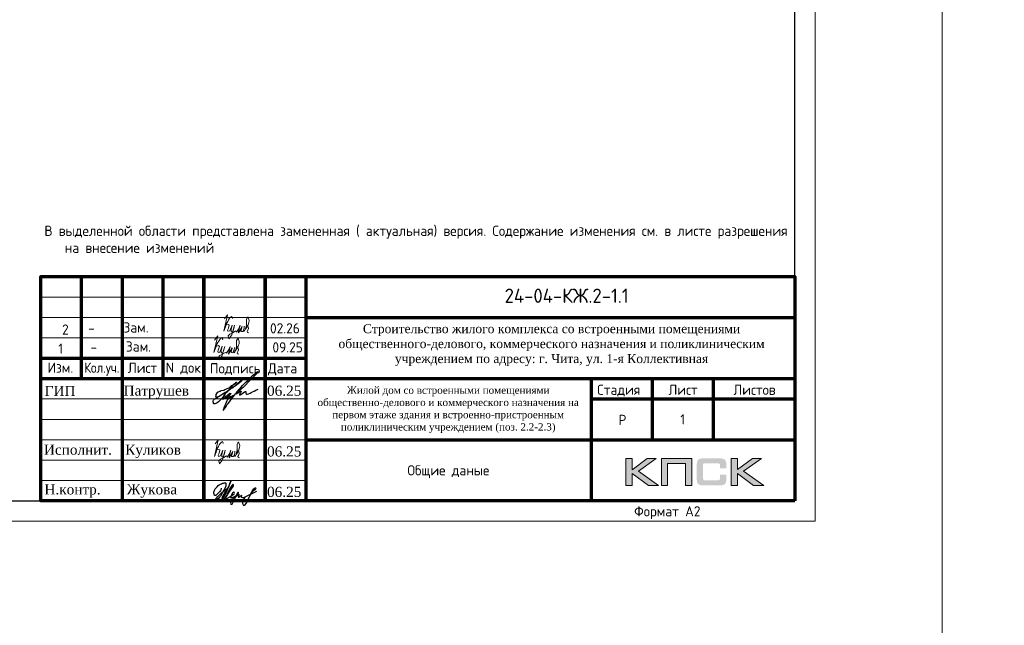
# Model space of a CAD drawing. Header units: millimetres. Extents: x 376598 to 1249954, y -318491 to -22134.
# Tile 17 of 256: x 416478 to 440637, y -153940 to -139090. Entities that reach past the tile are written whole.
import ezdxf
from ezdxf.enums import TextEntityAlignment as Align

# ---------------------------------------------------------------- set-up
doc = ezdxf.new("R2010")
doc.units = ezdxf.units.MM
for name, color, linetype in [('PDF _S_NET_PROFILE_AXIS', 7, 'Continuous'), ('PDF7_Text', 7, 'Continuous'), ('PDF8_Text', 7, 'Continuous'), ('Рамка печать', 7, 'Continuous'), ('ТОЛСТЫЕ_ОСНОВНЫЕ', 6, 'Continuous')]:
    doc.layers.add(name, color=color, linetype=linetype)
for name, color, linetype, lineweight in [('Выноски', 20, 'Continuous', 20), ('Каркасы ригель', 3, 'Continuous', 0), ('размер', 1, 'Continuous', 25), ('Рамка', 7, 'Continuous', 70), ('Текст', 7, 'Continuous', 25), ('ТОНКИЕ', 7, 'Continuous', 9)]:
    doc.layers.add(name, color=color, linetype=linetype, lineweight=lineweight)
doc.styles.add('GOST-2.304_Type-B', font='GOST_Common.ttf')
doc.styles.add('PDF Times New Roman', font='times.ttf')
doc.styles.add('style1', font='GOST_Common.ttf', dxfattribs={"height": 500})
doc.styles.add('ГОСТ', font='GOST_Common.ttf')

# ---------------------------------------------------------------- blocks, each defined once
blk = doc.blocks.new('*U57')
at = {"layer": 'ТОЛСТЫЕ_ОСНОВНЫЕ', "color": 6}
blk.add_lwpolyline([(20, 5), (589, 5), (589, 415), (20, 415)], close=True, dxfattribs=at)
at = {"layer": 'ТОНКИЕ'}
blk.add_lwpolyline([(0, 0), (594, 0), (594, 420), (0, 420)], close=True, dxfattribs=at)
at = {"layer": 'Текст', "style": 'style1'}
blk.add_text('Формат А2', height=2.5, dxfattribs=at).set_placement((549.57, 1.2))
blk = doc.blocks.new('*T38')
at = {"layer": 'Каркасы ригель', "color": 0, "linetype": 'ByBlock', "lineweight": -2, "transparency": 16777216}
for p, q in [((0, 0), (1500, 0)), ((0, -1000), (1500, -1000))]:
    blk.add_line(p, q, dxfattribs=at)
at = {"layer": 'Каркасы ригель', "color": 0, "linetype": 'ByBlock', "lineweight": 50, "transparency": 16777216}
for p, q in [((0, 0), (0, -1000)), ((1500, 0), (1500, -1000))]:
    blk.add_line(p, q, dxfattribs=at)
at = {"layer": 'Каркасы ригель', "color": 0, "linetype": 'Continuous', "lineweight": 0, "transparency": 16777216, "insert": (750, -500), "char_height": 250, "width": 1000, "attachment_point": 5, "style": 'ГОСТ'}
blk.add_mtext('1', dxfattribs=at)
blk = doc.blocks.new('11')
at = {"layer": 'Выноски'}
for p, q in [((47885, 66608), (47944, 66700)), ((47944, 66700), (47962, 66737)), ((47962, 66737), (47989, 66781)), ((47989, 66781), (48016, 66806)), ((48016, 66806), (48038, 66823)), ((48038, 66823), (48060, 66786)), ((48060, 66786), (48058, 66769))]:
    blk.add_line(p, q, dxfattribs=at)
blk.add_lwpolyline([(47863, 66761), (47937, 66865), (47843, 66458), (47885, 66564), (47905, 66616), (47954, 66628), (47979, 66606), (47957, 66539), (47937, 66487), (47947, 66458), (47991, 66470), (48051, 66611), (48041, 66569), (48023, 66505), (48023, 66448), (48065, 66448), (48090, 66529), (48110, 66608), (48043, 66369), (47972, 66275), (47954, 66344), (47991, 66389), (48078, 66431), (48142, 66470), (48154, 66441), (48204, 66512), (48246, 66606), (48209, 66455), (48204, 66418), (48295, 66574), (48265, 66463), (48265, 66455), (48312, 66453), (48342, 66529), (48347, 66584), (48337, 66465), (48349, 66453), (48401, 66569), (48443, 66616), (48461, 66678), (48466, 66727), (48436, 66811), (48399, 66754), (48399, 66618), (48389, 66549), (48374, 66507), (48416, 66564), (48441, 66576), (48451, 66524), (48433, 66482), (48419, 66453), (48424, 66428), (48458, 66421)], dxfattribs=at)
blk = doc.blocks.new('яяя')
at = {"lineweight": 30}
for points in [[(345424, 110432), (345425, 110410), (345424, 110397), (345417, 110379), (345406, 110350), (345390, 110319), (345357, 110275), (345310, 110221), (345265, 110176), (345198, 110110), (345161, 110077), (345133, 110066), (345116, 110066), (345102, 110075), (345090, 110091), (345082, 110115), (345074, 110146), (345066, 110182), (345064, 110206), (345067, 110234), (345077, 110278), (345095, 110320), (345114, 110361), (345134, 110395), (345159, 110428), (345195, 110469), (345228, 110506), (345284, 110560), (345331, 110595), (345379, 110625), (345435, 110648), (345486, 110670), (345532, 110686), (345573, 110696), (345605, 110698), (345621, 110695), (345635, 110687), (345648, 110671), (345656, 110649), (345659, 110625), (345659, 110583), (345656, 110553), (345647, 110523), (345635, 110489), (345387, 110033), (345349, 109985), (345311, 109948), (345247, 109889), (345209, 109858), (345192, 109844), (345180, 109837), (345157, 109833), (345150, 109835), (345140, 109842), (345135, 109856), (345138, 109881), (345148, 109892), (345183, 109930), (345267, 110024), (345343, 110105), (345455, 110213), (345617, 110343), (345775, 110456), (345811, 110526), (345838, 110607), (345890, 110740), (345902, 110771), (345698, 110295), (345672, 110226), (345626, 110132), (345572, 110032), (345518, 109953), (345481, 109918), (345497, 110001), (345567, 110147), (345655, 110301), (345760, 110442)], [(345481, 109918), (345476, 109896), (345475, 109874), (345485, 109861), (345506, 109866), (345539, 109891), (345632, 109983), (345968, 110450), (346022, 110527), (346029, 110560), (346027, 110579), (346026, 110590), (346010, 110605), (345993, 110609), (345975, 110601), (345962, 110584), (345954, 110562), (345857, 110421), (345783, 110292), (345741, 110183), (345701, 110079), (345665, 109985), (345660, 109952), (345666, 109929), (345669, 109915), (345682, 109910), (345702, 109914), (345735, 109941), (345846, 110007), (346065, 110160), (346075, 110193), (346070, 110217), (346066, 110236), (346052, 110241), (346030, 110241), (346007, 110228), (345978, 110203), (345960, 110164), (345892, 110010), (345895, 109986), (345904, 109966), (345925, 109964), (345969, 109968), (346045, 110000), (346218, 110114), (346261, 110154), (346280, 110184), (346282, 110210), (346278, 110225), (346263, 110229), (346241, 110222), (346220, 110198), (346162, 110049), (345989, 109904), (345932, 109849), (345906, 109805), (345891, 109739), (345890, 109690), (345899, 109652), (345924, 109647), (345956, 109655), (345980, 109674), (346058, 109838), (346158, 110046), (346261, 110098), (346314, 110120), (346292, 110079), (346269, 110036), (346261, 110008), (346267, 109998), (346293, 109998), (346363, 110039), (346445, 110095), (346421, 110068), (346414, 110040), (346407, 110011), (346416, 109990), (346466, 109972), (346509, 109977), (346574, 109984), (347172, 110293)], [(346586, 109971), (346543, 109917), (346509, 109873), (346489, 109825), (346475, 109767), (346472, 109710), (346478, 109675), (346485, 109641), (346501, 109621), (346517, 109602), (346542, 109589), (346568, 109592), (346605, 109620), (346680, 109731), (346736, 109842), (346865, 110115), (346962, 110290), (346969, 110318), (346979, 110360), (347013, 110403), (347056, 110434), (347091, 110450), (347109, 110450), (347121, 110434), (347115, 110405), (347072, 110355), (347012, 110307), (346924, 110222)]]:
    blk.add_lwpolyline(points, dxfattribs=at)
blk = doc.blocks.new('штамп кж1.1')
at = {"layer": 'Рамка печать', "lineweight": 20}
h = blk.add_hatch(color=0, dxfattribs=at)
h.paths.add_polyline_path([(419458, -85094), (419234, -85094), (418867, -85370), (418867, -85094), (418712, -85094), (418712, -85757), (418867, -85757), (418867, -85466), (419264, -85757), (419512, -85757), (419019, -85406)])
h.paths.add_polyline_path([(419737, -85219), (420175, -85219), (420175, -85757), (420329, -85757), (420329, -85094), (420165, -85094), (419583, -85094), (419583, -85251), (419583, -85757), (419737, -85757)])
h.paths.add_polyline_path([(421451, -85091), (421295, -85091), (421295, -85754), (421451, -85754), (421451, -85462), (421847, -85754), (422095, -85754), (421602, -85403), (422041, -85091), (421818, -85091), (421451, -85367)])
blk.add_hatch(color=204, dxfattribs=at).paths.add_polyline_path([(421166, -85165), (421164, -85157), (421161, -85151), (421158, -85145), (421154, -85139), (421151, -85134), (421147, -85129), (421143, -85124), (421139, -85120), (421133, -85117), (421128, -85113), (421122, -85109), (421115, -85107), (421108, -85104), (421100, -85101), (421093, -85099), (421075, -85096), (421056, -85093), (421035, -85092), (421012, -85091), (420617, -85091), (420594, -85092), (420573, -85093), (420553, -85096), (420536, -85099), (420528, -85102), (420521, -85104), (420514, -85107), (420508, -85110), (420502, -85113), (420496, -85117), (420491, -85120), (420486, -85124), (420482, -85129), (420478, -85134), (420474, -85139), (420471, -85145), (420468, -85151), (420466, -85158), (420463, -85165), (420461, -85172), (420457, -85188), (420455, -85206), (420453, -85226), (420453, -85248), (420453, -85596), (420453, -85618), (420455, -85638), (420457, -85656), (420461, -85673), (420463, -85680), (420466, -85687), (420468, -85694), (420471, -85700), (420474, -85705), (420478, -85711), (420482, -85716), (420486, -85720), (420491, -85725), (420496, -85728), (420502, -85731), (420508, -85735), (420514, -85738), (420521, -85740), (420528, -85743), (420536, -85745), (420553, -85749), (420573, -85751), (420594, -85753), (420617, -85754), (421012, -85754), (421035, -85753), (421056, -85752), (421075, -85749), (421092, -85746), (421100, -85743), (421108, -85741), (421115, -85738), (421122, -85735), (421128, -85732), (421133, -85728), (421139, -85725), (421143, -85720), (421147, -85716), (421151, -85711), (421154, -85706), (421158, -85700), (421161, -85694), (421164, -85688), (421166, -85680), (421169, -85673), (421172, -85656), (421175, -85639), (421176, -85618), (421177, -85596), (421177, -85487), (421022, -85487), (421022, -85576), (421022, -85582), (421021, -85588), (421020, -85594), (421019, -85599), (421017, -85604), (421015, -85608), (421012, -85612), (421008, -85616), (421005, -85619), (421001, -85622), (420996, -85624), (420991, -85626), (420987, -85627), (420981, -85628), (420974, -85628), (420968, -85629), (420649, -85629), (420644, -85628), (420639, -85628), (420635, -85626), (420631, -85624), (420627, -85621), (420624, -85618), (420620, -85615), (420617, -85611), (420615, -85607), (420613, -85603), (420611, -85598), (420609, -85593), (420607, -85584), (420607, -85574), (420607, -85256), (420607, -85250), (420607, -85245), (420609, -85240), (420610, -85235), (420611, -85231), (420613, -85228), (420616, -85225), (420619, -85221), (420622, -85218), (420626, -85216), (420630, -85214), (420634, -85212), (420639, -85211), (420643, -85210), (420649, -85210), (420654, -85210), (420968, -85210), (420974, -85210), (420981, -85210), (420986, -85212), (420991, -85213), (420996, -85215), (421000, -85217), (421004, -85220), (421008, -85223), (421011, -85227), (421014, -85231), (421017, -85235), (421019, -85240), (421020, -85245), (421021, -85250), (421022, -85257), (421022, -85263), (421022, -85336), (421177, -85336), (421177, -85248), (421176, -85226), (421175, -85206), (421172, -85188), (421168, -85172)])
at = {"layer": 'PDF _S_NET_PROFILE_AXIS', "lineweight": 30, "elevation": 0}
blk.add_lwpolyline([(409123, -83320), (409140, -83299), (409161, -83282), (409174, -83265), (409208, -83231), (409216, -83227), (409221, -83219), (409229, -83214), (409238, -83206), (409259, -83189), (409276, -83176), (409288, -83172), (409297, -83172), (409297, -83176), (409293, -83185), (409280, -83198), (409191, -83274), (409174, -83282), (409157, -83299), (409106, -83329), (409085, -83341), (409060, -83358), (409055, -83363), (409051, -83363), (409060, -83358), (409072, -83350), (409077, -83350), (409081, -83346), (409077, -83350), (409072, -83354), (409064, -83358), (409047, -83371), (409030, -83380), (409013, -83397), (408971, -83426), (408933, -83460), (408890, -83502), (408878, -83515), (408873, -83524), (408865, -83528), (408857, -83540), (408840, -83562), (408827, -83583), (408818, -83600), (408797, -83625), (408772, -83646), (408717, -83701), (408683, -83727), (408666, -83735), (408653, -83744), (408628, -83752), (408603, -83752), (408594, -83744), (408590, -83731), (408586, -83706), (408586, -83680), (408590, -83667), (408598, -83655), (408611, -83642), (408636, -83629), (408645, -83621), (408662, -83612), (408683, -83600), (408696, -83595), (408708, -83583), (408725, -83574), (408742, -83562), (408785, -83536), (408831, -83507), (408873, -83481), (408912, -83456), (408928, -83443), (408941, -83435), (408954, -83430), (408962, -83422), (408962, -83426), (408954, -83430), (408950, -83435), (408937, -83443), (408920, -83456), (408882, -83477), (408797, -83532), (408755, -83557), (408721, -83574), (408708, -83583), (408696, -83587), (408687, -83591), (408679, -83591), (408666, -83595), (408658, -83591), (408653, -83587), (408653, -83570), (408658, -83557), (408658, -83545), (408662, -83528), (408674, -83502), (408691, -83477), (408700, -83468), (408704, -83460), (408717, -83456), (408751, -83439), (408763, -83439), (408772, -83435), (408785, -83430), (408848, -83418), (408873, -83405), (408895, -83397), (408933, -83380), (408954, -83371), (408975, -83358), (408992, -83346), (409005, -83333), (409039, -83308), (409064, -83295), (409077, -83286), (409094, -83274), (409127, -83244), (409144, -83231), (409153, -83223), (409157, -83223), (409149, -83240), (409123, -83265), (409111, -83274), (409077, -83299), (409064, -83308), (409051, -83320), (409026, -83350), (409013, -83363), (409009, -83371), (408992, -83392), (408979, -83401), (408967, -83418), (408962, -83422), (408962, -83426), (408958, -83430), (408950, -83435), (408937, -83447), (408916, -83473), (408903, -83485), (408890, -83502), (408882, -83515), (408873, -83524), (408869, -83528), (408873, -83524), (408878, -83524), (408873, -83528), (408865, -83549), (408857, -83553), (408852, -83562), (408848, -83566), (408823, -83617), (408823, -83629), (408818, -83638), (408823, -83642), (408827, -83642), (408840, -83629), (408852, -83621), (408907, -83566), (408941, -83540), (408954, -83528), (408967, -83524), (408971, -83515), (408984, -83502), (408988, -83494), (408996, -83494), (408996, -83498), (408979, -83515), (408962, -83536), (408937, -83557), (408924, -83566), (408912, -83579), (408907, -83579), (408899, -83583), (408895, -83591), (408895, -83612), (408899, -83617), (408907, -83617), (408920, -83608), (408937, -83591), (408945, -83579), (408954, -83570), (408979, -83540), (408996, -83524), (409005, -83511), (409017, -83507), (409022, -83502), (409026, -83502), (409013, -83515), (409005, -83528), (408992, -83536), (408971, -83562), (408954, -83583), (408945, -83591), (408941, -83600), (408937, -83612), (408937, -83625), (408941, -83629), (408954, -83634), (408958, -83629), (408967, -83612), (408979, -83600), (409000, -83583), (409009, -83574), (409022, -83574), (409026, -83583), (409026, -83608), (409030, -83608), (409039, -83604), (409051, -83595), (409077, -83570), (409085, -83557), (409089, -83553), (409089, -83549), (409085, -83549), (409081, -83553), (409072, -83557), (409047, -83574), (409017, -83595), (408979, -83621), (408971, -83625), (408958, -83629), (408950, -83638), (408933, -83663), (408924, -83684), (408903, -83722), (408886, -83765), (408865, -83811), (408848, -83862), (408840, -83883), (408827, -83909), (408827, -83921), (408831, -83921), (408835, -83917), (408840, -83909), (408848, -83896), (408852, -83888), (408861, -83875), (408886, -83841), (408903, -83816), (408924, -83782), (408954, -83748), (408984, -83706), (409043, -83625), (409077, -83583), (409106, -83545), (409132, -83511), (409157, -83481), (409174, -83456), (409195, -83430), (409229, -83388), (409263, -83350), (409305, -83308), (409394, -83214), (409441, -83172), (409479, -83130), (409517, -83092), (409551, -83062), (409580, -83037), (409606, -83016), (409627, -82999), (409644, -82986), (409657, -82977), (409665, -82969), (409674, -82969), (409674, -82965), (409682, -82960), (409682, -82982), (409674, -82994), (409665, -83003), (409661, -83011), (409563, -83109), (409538, -83138), (409504, -83168), (409318, -83354), (409242, -83422), (409187, -83477), (409178, -83490), (409170, -83498), (409161, -83502), (409157, -83507), (409157, -83511), (409161, -83511), (409170, -83507), (409182, -83494), (409212, -83477), (409225, -83464), (409238, -83460), (409246, -83452), (409263, -83443), (409276, -83443), (409276, -83452), (409267, -83468), (409259, -83481), (409242, -83502), (409238, -83515), (409233, -83524), (409229, -83528), (409229, -83532), (409238, -83540), (409242, -83536), (409246, -83536), (409254, -83532), (409267, -83524), (409318, -83485), (409356, -83460), (409381, -83452), (409386, -83452), (409390, -83456), (409390, -83494), (409394, -83507), (409398, -83515), (409407, -83519), (409415, -83515), (409424, -83515), (409449, -83507), (409492, -83490), (409521, -83477), (409551, -83460), (409593, -83443), (409635, -83422), (409690, -83397)], dxfattribs=at)
at = {"layer": 'Рамка', "color": 7}
for p, q in [((405358, -83134), (405358, -80634)), ((407358, -83134), (407358, -80634)), ((410858, -81634), (422858, -81634)), ((404358, -82634), (410858, -82634)), ((404358, -83134), (422858, -83134)), ((419358, -83134), (419358, -84634)), ((420858, -83134), (420858, -84634)), ((417858, -83634), (422858, -83634)), ((417858, -83634), (422858, -83634)), ((410858, -84634), (422858, -84634))]:
    blk.add_line(p, q, dxfattribs=at)
at = {"layer": 'Рамка'}
for p, q in [((406358, -86134), (406358, -80634)), ((408358, -86134), (408358, -80634)), ((408358, -80634), (408358, -86134)), ((409858, -80634), (409858, -86134)), ((409858, -86134), (409858, -80634)), ((410858, -80634), (410858, -86134)), ((417858, -83134), (417858, -86134))]:
    blk.add_line(p, q, dxfattribs=at)
at = {"layer": 'Рамка', "color": 7, "lineweight": 15}
for p, q in [((404358, -81134), (410858, -81134)), ((404358, -81634), (410858, -81634)), ((404358, -82134), (410858, -82134)), ((404358, -83634), (410858, -83634)), ((404358, -84134), (410858, -84134)), ((404358, -84634), (410858, -84634)), ((404358, -85134), (410858, -85134)), ((404358, -85634), (410858, -85634))]:
    blk.add_line(p, q, dxfattribs=at)
at = {"layer": 'Рамка'}
blk.add_lwpolyline([(422858, -86134), (404358, -86134), (404358, -80634), (422858, -80634)], close=True, dxfattribs=at)
at = {"layer": 'Рамка печать', "color": 0, "lineweight": 20}
for points in [[(418712, -85757), (418712, -85094), (418867, -85094), (418867, -85370), (419234, -85094), (419458, -85094), (419019, -85406), (419512, -85757), (419264, -85757), (418867, -85466), (418867, -85757), (418712, -85757)], [(419737, -85757), (419737, -85219), (420175, -85219), (420175, -85757), (420329, -85757), (420329, -85094), (420165, -85094), (419583, -85094), (419583, -85251), (419583, -85757), (419737, -85757)], [(421295, -85754), (421295, -85091), (421451, -85091), (421451, -85367), (421818, -85091), (422041, -85091), (421602, -85403), (422095, -85754), (421847, -85754), (421451, -85462), (421451, -85754), (421295, -85754)]]:
    blk.add_lwpolyline(points, close=True, dxfattribs=at)
at = {"color": 2, "lineweight": 60, "xscale": 0.5, "yscale": 0.5, "zscale": 0.5}
blk.add_blockref('яяя', (236070, -141038), dxfattribs=at)
at = {"layer": 'Выноски', "color": 0}
blk.add_blockref('11', (360773, -151499), dxfattribs=at)
at = {"layer": 'PDF7_Text', "char_height": 248, "attachment_point": 7, "style": 'PDF Times New Roman'}
for s, insert in [('Патрушев', (406387, -83634)), ('06.25', (409908, -83561)), ('06.25', (409908, -85050)), ('Жукова', (406466, -86056)), ('06.25', (409908, -86042))]:
    blk.add_mtext(s, dxfattribs=dict(at, insert=insert))
at = {"layer": 'PDF7_Text', "insert": (410912, -84467), "char_height": 180, "width": 6881.02, "attachment_point": 7, "style": 'PDF Times New Roman'}
blk.add_mtext('\\pxqc;Жилой дом со встроенными помещениями общественно-делового и коммерческого назначения на первом этаже здания и встроенно-пристроенным поликлиническим учреждением (поз. 2.2-2.3)', dxfattribs=at)
at = {"layer": 'PDF7_Text', "insert": (406426, -85084), "char_height": 247.95, "attachment_point": 7, "style": 'PDF Times New Roman'}
blk.add_mtext_dynamic_manual_height_columns('{\\C256;Куликов}', width=2000, gutter_width=1250, heights=[0], dxfattribs=at)
at = {"layer": 'PDF8_Text', "char_height": 248, "attachment_point": 7, "style": 'PDF Times New Roman'}
for s, insert in [('ГИП', (404451, -83561)), ('Исполнит.', (404432, -85007)), ('Н.контр.', (404445, -86056))]:
    blk.add_mtext(s, dxfattribs=dict(at, insert=insert))
at = {"layer": 'Текст', "color": 7, "style": 'ГОСТ'}
blk.add_text('24-04-КЖ.2-1.1', height=350, dxfattribs=at).set_placement((417259, -81103), align=Align.MIDDLE_CENTER)
for s, p in [('Изм.', (404522, -82993)), ('Лист', (406493, -82996)), ('N док.', (407423, -82993)), ('Подпись', (408507, -83008)), ('Дата', (409929, -83008)), ('Стадия', (418009, -83534)), ('Лист', (419758, -83534)), ('Листов', (421350, -83534)), ('Р', (418530, -84272))]:
    blk.add_text(s, height=250, dxfattribs=at).set_placement(p)
at = {"layer": 'Текст', "color": 7, "style": 'ГОСТ', "width": 0.9}
blk.add_text('Кол.уч.', height=250, dxfattribs=at).set_placement((405423, -82992))
at = {"layer": 'Текст', "color": 7, "insert": (411117, -81801), "char_height": 220, "attachment_point": 1, "style": 'ГОСТ'}
blk.add_mtext_dynamic_manual_height_columns('\\pxqc;{\\fTimes New Roman|b0|i0|c204|p18;\\C256;Строительство жилого комплекса со встроенными помещениями общественного-делового, коммерческого назначения и поликлиническим учреждением по адресу: г. Чита, ул. 1-я Коллективная}', width=11543.07, gutter_width=12.5, heights=[0], dxfattribs=at)
blk = doc.blocks.new('*U58')
at = {"layer": 'ТОНКИЕ'}
blk.add_lwpolyline([(0, 0), (1261, 0), (1261, 594), (0, 594)], close=True, dxfattribs=at)

msp = doc.modelspace()

# ---------------------------------------------------------------- block references
at = {"xscale": 100, "yscale": 100, "zscale": 100}
for name, p in [('*U57', (376597.5, -151389.7, 3100)), ('*U58', (439112.8, -168789.7, 3100))]:
    msp.add_blockref(name, p, dxfattribs=at)
msp.add_blockref('*T38', (431997.5, -148389.7, 3100))
at = {"layer": 'Выноски'}
for p in [(373640.2, -213188.7, 3100), (373398.6, -213708.9)]:
    msp.add_blockref('11', p, dxfattribs=at)
at = {"layer": 'размер'}
msp.add_blockref('штамп кж1.1', (12639.2, -64755.5, 3100), dxfattribs=at)

# ---------------------------------------------------------------- texts
at = {"layer": 'Выноски', "color": 240, "true_color": 0xed1f24, "insert": (417084.7, -144141.4), "char_height": 250, "width": 18219.66, "attachment_point": 1, "style": 'ГОСТ'}
msp.add_mtext('\\pxi-2,l2,sm1;В выделенной области представлена замененная ( актуальная) версия. Содержание изменения см. в листе разрешения на внесение изменений', dxfattribs=at)
at = {"layer": 'Текст', "color": 7, "style": 'GOST-2.304_Type-B'}
for s, p in [('Зам.', (419024.2, -146761.1, 3100)), ('02.26', (422619.5, -146781.3, 3100)), ('-', (418155.2, -146777.6, 3100)), ('Зам.', (419083.6, -147228.5)), ('09.25', (422678.9, -147248.7)), ('-', (418214.6, -147245))]:
    msp.add_text(s, height=250, dxfattribs=at).set_placement(p)
at = {"layer": 'Текст', "color": 7, "char_height": 250, "attachment_point": 1, "style": 'ГОСТ'}
for s, insert in [('\\pxsm1,qc;\\P\\ps*,q*; 2', (417365.2, -146146, 3100)), ('\\pxsm1,qc;\\P\\ps*,q*;1', (417424.6, -146613.4)), ('\\pxsm1.5,qc;\\PОбщие даные', (423497.5, -149389.7, 3100))]:
    msp.add_mtext_dynamic_manual_height_columns(s, width=7000, gutter_width=12.5, heights=[1500], dxfattribs=dict(at, insert=insert))

doc.saveas('drawing.dxf')
